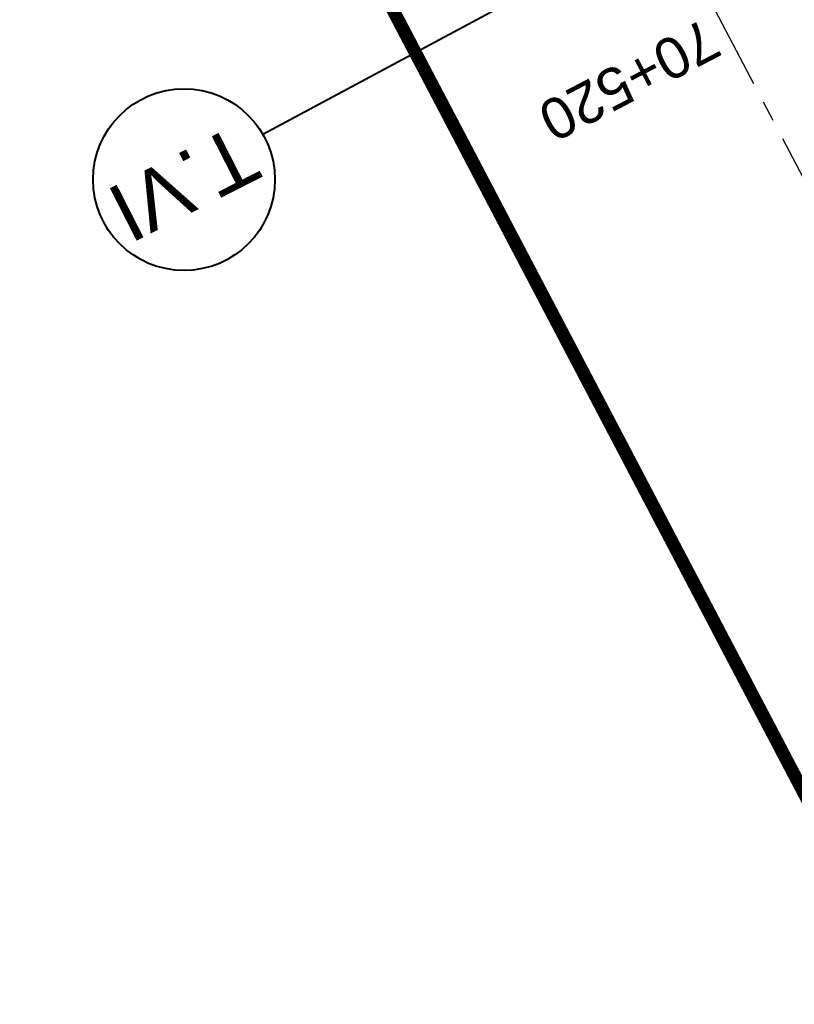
# Model space of a CAD drawing. Header units: metres. Extents: x 7529682 to 7533711, y 5721195 to 5727842.
# Tile 22 of 232: x 7531568 to 7531592, y 5724193 to 5724223. Entities that reach past the tile are written whole.
import ezdxf
from ezdxf.enums import TextEntityAlignment as Align

# ---------------------------------------------------------------- set-up
doc = ezdxf.new("R2010")
doc.units = ezdxf.units.M
for name, pattern in [('817-dzialki-09-05-04$0$HIDDEN', [0.375, 0.25, -0.125]), ('ACAD_ISO05W100', [33, 24, -3, 0, -3, 0, -3]), ('CENTER', [50.800000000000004, 31.75, -6.35, 6.35, -6.35])]:
    doc.linetypes.add(name, pattern=pattern)
doc.layers.add('C-DROGI-SYTUACJA-ETYKIETY', color=7, linetype='Continuous')
doc.layers.add('D-hatch-pobocza', color=131, linetype='Continuous')
for name, color, linetype, lineweight, true_color in [('D-hatch-ciag-pieszo-rowerowy', 7, 'Continuous', 13, 0xff9f80), ('D-LR-etap-III', 7, '817-dzialki-09-05-04$0$HIDDEN', 50, 0x00008f), ('D-typowe', 7, 'Continuous', 40, 0x0061c2)]:
    doc.layers.add(name, color=color, linetype=linetype, lineweight=lineweight, true_color=true_color)
doc.layers.add('D-oś', color=10, linetype='CENTER', lineweight=30)
doc.layers.add('D-pas-drogowy', color=7, linetype='ACAD_ISO05W100', lineweight=50)
doc.styles.get("Standard").update_dxf_attribs({"font": 'arial.ttf'})
pattern_1 = [(45, (0, 0), (-0.3367596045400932, 0.3367596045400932), []), (135, (0, 0), (-0.3367596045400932, -0.3367596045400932), [])]

msp = doc.modelspace()

# ---------------------------------------------------------------- hatches: boundary and pattern name
at = {"layer": 'D-hatch-ciag-pieszo-rowerowy'}
h = msp.add_hatch(dxfattribs=at)
h.set_pattern_fill('ANSI37', color=256, scale=0.15, style=0)
h.set_pattern_definition(pattern_1)
edge = h.paths.add_edge_path()
edge.add_line((7531611.850669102, 5724194.891773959), (7531614.792923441, 5724196.435476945))
edge.add_line((7531614.792923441, 5724196.435476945), (7531608.229481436, 5724205.006951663))
edge.add_arc((7531630.063519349, 5724221.725946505), 27.50000000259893, 207.7245952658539, 217.442392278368, ccw=False)
edge.add_line((7531605.720684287, 5724208.932339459), (7531593.236041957, 5724232.687296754))
edge.add_line((7531593.236041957, 5724232.687296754), (7531571.713156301, 5724273.71477667))
edge.add_line((7531571.713156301, 5724273.71477667), (7531563.059394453, 5724290.221480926))
edge.add_line((7531563.059394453, 5724290.221480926), (7531560.262448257, 5724290.175655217))
edge.add_line((7531560.262448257, 5724290.175655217), (7531571.622883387, 5724268.506080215))
edge.add_line((7531571.622883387, 5724268.506080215), (7531593.146646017, 5724227.476930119))
edge.add_line((7531593.146646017, 5724227.476930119), (7531605.631288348, 5724203.721972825))
edge.add_arc((7531632.187108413, 5724217.678635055), 29.99999999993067, 207.7245952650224, 217.4423922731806)
edge.add_line((7531608.368157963, 5724199.439731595), (7531611.850669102, 5724194.891773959))
at = {"layer": 'D-hatch-pobocza'}
h = msp.add_hatch(dxfattribs=at)
h.set_pattern_fill('ANSI37', color=256, scale=0.15, style=0)
h.set_pattern_definition(pattern_1)
h.paths.add_polyline_path([(7531607.891778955, 5724199.074953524, -0.04242732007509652), (7531605.100171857, 5724203.442839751), (7531592.615319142, 5724227.198197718), (7531571.091482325, 5724268.227489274), (7531558.466772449, 5724292.308617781), (7531533.230230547, 5724340.482613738), (7531517.651861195, 5724370.197543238), (7531516.434946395, 5724369.562363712), (7531531.900107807, 5724339.93328556), (7531557.226635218, 5724291.658956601), (7531569.851546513, 5724267.577443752), (7531591.375556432, 5724226.547822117), (7531608.842498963, 5724193.312870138), (7531611.311824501, 5724194.608572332)])

# ---------------------------------------------------------------- linework, layer by layer
at = {"layer": 'D-LR-etap-III', "ltscale": 10, "flags": 128}
msp.add_lwpolyline([(7531750.474471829, 5723895.103125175, 0.4, 0.4, 0), (7531750.505, 5723895.13, 0.4, 0.4, 0), (7531682.71, 5724022.92, 0.4, 0.4, 0), (7531619.177023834, 5724147.203692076, 0.4, 0.4, 0), (7531592.308960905, 5724198.48863389, 0.4, 0.4, 0), (7531553.263875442, 5724272.918564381, 0.4, 0.4, 0), (7531504.019999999, 5724366.79, 0.4, 0.4, 0), (7531482.09, 5724407.62, 0.4, 0.4, 0), (7531412.350402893, 5724541.182759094, 0.4, 0.4, 0), (7531388.463669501, 5724586.929768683, 0.4, 0.4, 0), (7531345.12, 5724669.94, 0.4, 0.4, 0), (7531127.66, 5725081.67, 0.4, 0.4, 0), (7531059.253139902, 5725211.040795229, 0.4, 0.4, 0), (7531008.007244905, 5725307.953830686, 0.4, 0.4, 0), (7530964.181635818, 5725390.835555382, 0.4, 0.4, 0), (7530914.557354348, 5725484.683561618, 0.4, 0.4, 0), (7530865.243241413, 5725577.493975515, 0.4, 0.4, 0), (7530840.085257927, 5725624.058651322, 0.4, 0.4, 0), (7530802.559525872, 5725694.924584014, 0.4, 0.4, 0), (7530755.54, 5725787.51, 0.4, 0.4, 0), (7530708.717810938, 5725876.303221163, 0.4, 0.4, 0), (7530695.12, 5725902.09, 0.4, 0.4, 0), (7530642.91397006, 5726001.07839487, 0.4, 0.4, 0), (7530634.934723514, 5726016.146615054, 0.4, 0.4, 0), (7530610.820000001, 5726061.929999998, 0.4, 0.4, 0), (7530610.820000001, 5726061.929999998, 0.4, 0.4, 0), (7530607.21, 5726063.51, 0.4, 0.4, 0), (7530597.42, 5726080.68, 0.4, 0.4, 0), (7530591.16, 5726088.44, 0.4, 0.4, 0), (7530581.28, 5726107.21, 0.4, 0.4, 0), (7530571.29, 5726130.56, 0.4, 0.4, 0), (7530549.554994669, 5726171.527317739, 0.4, 0.4, 0), (7530531.014309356, 5726206.473807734, 0.4, 0.4, 0), (7530516.461208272, 5726236.016618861, 0.4, 0.4, 0), (7530500.798929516, 5726266.141265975, 0.4, 0.4, 0), (7530491.349999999, 5726283.94, 0.4, 0.4, 0), (7530482.4, 5726303.41, 0.4, 0.4, 0), (7530482.4, 5726303.41, 0.4, 0.4, 0), (7530450.41, 5726357.28, 0.4, 0.4, 0), (7530397.759396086, 5726458.499907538, 0.4, 0.4, 0), (7530334.707815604, 5726583.664702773, 0.4, 0.4, 0), (7530303.939274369, 5726645.167943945, 0.4, 0.4, 0), (7530300.509779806, 5726651.777515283, 0.4, 0.4, 0), (7530289.213532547, 5726671.966724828, 0.4, 0.4, 0), (7530281.54, 5726685.57, 0.4, 0.4, 0), (7530261.37085633, 5726724.163374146, 0.4, 0.4, 0), (7530254.03, 5726738.21, 0.4, 0.4, 0), (7530197.219999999, 5726845.06, 0.4, 0.4, 0), (7530194.71, 5726849.15, 0.4, 0.4, 0), (7530195.92, 5726850.75, 0.4, 0.4, 0), (7530170.546669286, 5726892.961489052, 0.4, 0.4, 0), (7530143.174718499, 5726945.065838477, 0.4, 0.4, 0), (7530105.059999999, 5727018.32, 0.4, 0.4, 0), (7530100.059999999, 5727027.16, 0.4, 0.4, 0), (7530062.318670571, 5727099.625398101, 0.4, 0.4, 0), (7530015.378537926, 5727189.420463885, 0.4, 0.4, 0), (7529983.207960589, 5727250.206596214, 0.4, 0.4, 0), (7529953.284293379, 5727306.74720398, 0.4, 0.4, 0), (7529900.67053443, 5727406.15903814, 0.4, 0.4, 0), (7529890.630239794, 5727425.131178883, 0.4, 0.4, 0), (7529875.155383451, 5727454.426350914, 0.4, 0.4, 0), (7529857.560096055, 5727487.787346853, 0.4, 0.4, 0), (7529835.194401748, 5727530.19312405, 0.4, 0.4, 0), (7529811.740544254, 5727574.662079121, 0.4, 0.4, 0), (7529792.101859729, 5727611.922638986, 0.4, 0.4, 0), (7529768.066117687, 5727657.469613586, 0.4, 0.4, 0), (7529755.210566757, 5727682.131373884, 0.4, 0.4, 0), (7529753.309999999, 5727681.13, 0.4, 0.4, 0), (7529739.21, 5727707.77, 0.4, 0.4, 0), (7529735.394745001, 5727711.251990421, 0.4, 0.4, 0), (7529725.42, 5727730.2, 0.4, 0.4, 0), (7529723.55, 5727729.88, 0.4, 0.4, 0), (7529695.566668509, 5727782.932080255, 0.4, 0.4, 0), (7529717.67971874, 5727794.024357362, 0.4, 0.4, 0), (7529736.274870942, 5727758.647400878, 0.4, 0.4, 0), (7529736.274870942, 5727758.647400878, 0.4, 0.4, 0), (7529744.511003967, 5727750.406106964, 0.4, 0.4, 0), (7529744.511003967, 5727750.406106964, 0.4, 0.4, 0), (7529750.282568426, 5727738.549848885, 0.4, 0.4, 0), (7529777.108510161, 5727687.569424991, 0.4, 0.4, 0), (7529796.51537536, 5727651.329932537, 0.4, 0.4, 0), (7529814.937945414, 5727616.793170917, 0.4, 0.4, 0), (7529839.006722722, 5727572.303976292, 0.4, 0.4, 0), (7529860.617626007, 5727532.509108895, 0.4, 0.4, 0), (7529882.348967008, 5727491.504261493, 0.4, 0.4, 0), (7529904.865139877, 5727449.096370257, 0.4, 0.4, 0), (7529920.747384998, 5727418.884773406, 0.4, 0.4, 0), (7529946.676504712, 5727368.547487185, 0.4, 0.4, 0), (7529972.024701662, 5727320.573310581, 0.4, 0.4, 0), (7529987.740014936, 5727290.153392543, 0.4, 0.4, 0), (7529996.497385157, 5727273.661630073, 0.4, 0.4, 0), (7530017.541471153, 5727234.202689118, 0.4, 0.4, 0), (7530033.053657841, 5727204.864166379, 0.4, 0.4, 0), (7530051.622983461, 5727170.222745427, 0.4, 0.4, 0), (7530069.276612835, 5727137.015751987, 0.4, 0.4, 0), (7530089.385386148, 5727097.533639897, 0.4, 0.4, 0), (7530109.712512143, 5727060.746615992, 0.4, 0.4, 0), (7530136.769722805, 5727011.640131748, 0.4, 0.4, 0), (7530162.446686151, 5726962.743777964, 0.4, 0.4, 0), (7530187.674104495, 5726916.992101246, 0.4, 0.4, 0), (7530207.820739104, 5726879.335323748, 0.4, 0.4, 0), (7530230.625609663, 5726834.518686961, 0.4, 0.4, 0), (7530262.288093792, 5726776.61832811, 0.4, 0.4, 0), (7530277.509672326, 5726760.213143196, 0.4, 0.4, 0), (7530286.036865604, 5726744.106684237, 0.4, 0.4, 0), (7530288.097472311, 5726735.884066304, 0.4, 0.4, 0), (7530290.393870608, 5726725.046963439, 0.4, 0.4, 0), (7530296.17664807, 5726713.582980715, 0.4, 0.4, 0), (7530302.726195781, 5726701.18226779, 0.4, 0.4, 0), (7530325.685047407, 5726657.466383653, 0.4, 0.4, 0), (7530343.243978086, 5726623.648592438, 0.4, 0.4, 0), (7530360.229820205, 5726591.746871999, 0.4, 0.4, 0), (7530383.20855044, 5726548.059469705, 0.4, 0.4, 0), (7530406.017875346, 5726503.605514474, 0.4, 0.4, 0), (7530427.464919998, 5726462.620289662, 0.4, 0.4, 0), (7530447.9278544, 5726424.388014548, 0.4, 0.4, 0), (7530471.126878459, 5726379.920667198, 0.4, 0.4, 0), (7530490.501003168, 5726343.033350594, 0.4, 0.4, 0), (7530509.499458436, 5726306.733076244, 0.4, 0.4, 0), (7530529.890269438, 5726267.244072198, 0.4, 0.4, 0), (7530543.852446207, 5726238.990319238, 0.4, 0.4, 0), (7530554.808897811, 5726218.943990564, 0.4, 0.4, 0), (7530559.027108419, 5726212.223286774, 0.4, 0.4, 0), (7530563.060988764, 5726206.409670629, 0.4, 0.4, 0), (7530566.93354971, 5726200.463543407, 0.4, 0.4, 0), (7530569.771022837, 5726194.901501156, 0.4, 0.4, 0), (7530571.47319415, 5726191.282350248, 0.4, 0.4, 0), (7530572.839142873, 5726188.024533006, 0.4, 0.4, 0), (7530575.295071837, 5726182.034664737, 0.4, 0.4, 0), (7530579.736851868, 5726173.306070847, 0.4, 0.4, 0), (7530583.3, 5726167.41, 0.4, 0.4, 0), (7530593.4, 5726163.33, 0.4, 0.4, 0), (7530598.618375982, 5726155.264489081, 0.4, 0.4, 0), (7530608.258304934, 5726140.497132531, 0.4, 0.4, 0), (7530603.269999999, 5726136.83, 0.4, 0.4, 0), (7530606.53, 5726131.84, 0.4, 0.4, 0), (7530604.239057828, 5726124.21679044, 0.4, 0.4, 0), (7530605.847136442, 5726121.630127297, 0.4, 0.4, 0), (7530608.971611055, 5726116.164124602, 0.4, 0.4, 0), (7530618.114293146, 5726097.791111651, 0.4, 0.4, 0), (7530651.213125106, 5726034.959524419, 0.4, 0.4, 0), (7530670.243741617, 5725998.61095082, 0.4, 0.4, 0), (7530698.075474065, 5725945.952624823, 0.4, 0.4, 0), (7530716.505955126, 5725911.3051464, 0.4, 0.4, 0), (7530735.223454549, 5725875.667401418, 0.4, 0.4, 0), (7530752.504235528, 5725842.154920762, 0.4, 0.4, 0), (7530778.310652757, 5725793.501254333, 0.4, 0.4, 0), (7530797.499961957, 5725756.381811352, 0.4, 0.4, 0), (7530812.518974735, 5725728.28874362, 0.4, 0.4, 0), (7530820.039295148, 5725713.160404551, 0.4, 0.4, 0), (7530822.422446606, 5725710.193574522, 0.4, 0.4, 0), (7530833.154893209, 5725688.800634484, 0.4, 0.4, 0), (7530849.629354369, 5725656.158601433, 0.4, 0.4, 0), (7530867.98290276, 5725621.963939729, 0.4, 0.4, 0), (7530872.629809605, 5725612.88760475, 0.4, 0.4, 0), (7530880.354488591, 5725597.594500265, 0.4, 0.4, 0), (7530883.839446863, 5725593.389159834, 0.4, 0.4, 0), (7530891.782113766, 5725587.763349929, 0.4, 0.4, 0), (7530895.038670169, 5725584.280746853, 0.4, 0.4, 0), (7530897.033644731, 5725580.941110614, 0.4, 0.4, 0), (7530900.951646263, 5725579.945856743, 0.4, 0.4, 0), (7530904.80970798, 5725571.977328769, 0.4, 0.4, 0), (7530903.682362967, 5725568.566434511, 0.4, 0.4, 0), (7530908.900614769, 5725558.844845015, 0.4, 0.4, 0), (7530910.252030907, 5725545.671606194, 0.4, 0.4, 0), (7530912.872986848, 5725538.645543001, 0.4, 0.4, 0), (7530945.278171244, 5725478.464284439, 0.4, 0.4, 0), (7530959.692318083, 5725450.24628822, 0.4, 0.4, 0), (7531002.82670893, 5725368.192370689, 0.4, 0.4, 0), (7531044.703532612, 5725290.314293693, 0.4, 0.4, 0), (7531064.098839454, 5725253.212562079, 0.4, 0.4, 0), (7531083.010253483, 5725216.677517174, 0.4, 0.4, 0), (7531113.013137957, 5725158.465613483, 0.4, 0.4, 0), (7531137.364304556, 5725113.07076138, 0.4, 0.4, 0), (7531150.830830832, 5725086.711759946, 0.4, 0.4, 0), (7531159.745663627, 5725076.640848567, 0.4, 0.4, 0), (7531166.309999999, 5725074.58, 0.4, 0.4, 0), (7531172.29, 5725062.58, 0.4, 0.4, 0), (7531170.589828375, 5725055.605912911, 0.4, 0.4, 0), (7531173.732823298, 5725044.080706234, 0.4, 0.4, 0), (7531215.342008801, 5724964.859648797, 0.4, 0.4, 0), (7531238.054496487, 5724921.684649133, 0.4, 0.4, 0), (7531262.389821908, 5724875.282876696, 0.4, 0.4, 0), (7531295.587160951, 5724811.265731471, 0.4, 0.4, 0), (7531348.487908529, 5724712.362812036, 0.4, 0.4, 0), (7531363.740817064, 5724682.68394264, 0.4, 0.4, 0), (7531366.986905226, 5724675.865317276, 0.4, 0.4, 0), (7531382.541261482, 5724646.110625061, 0.4, 0.4, 0), (7531401.299165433, 5724610.874551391, 0.4, 0.4, 0), (7531428.964837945, 5724558.862274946, 0.4, 0.4, 0), (7531449.111202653, 5724520.397801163, 0.4, 0.4, 0), (7531477.292992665, 5724465.831467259, 0.4, 0.4, 0), (7531500.996290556, 5724421.112506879, 0.4, 0.4, 0), (7531512.121834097, 5724400.549045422, 0.4, 0.4, 0), (7531513.78163794, 5724396.757451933, 0.4, 0.4, 0), (7531526.32, 5724379.39, 0.4, 0.4, 0), (7531566.783642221, 5724302.73628205, 0.4, 0.4, 0), (7531578.579156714, 5724282.774819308, 0.4, 0.4, 0), (7531584.232619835, 5724273.111246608, 0.4, 0.4, 0), (7531590.109283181, 5724263.508189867, 0.4, 0.4, 0), (7531593.027899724, 5724258.771479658, 0.4, 0.4, 0), (7531595.711841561, 5724254.226824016, 0.4, 0.4, 0), (7531601.659976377, 5724243.898197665, 0.4, 0.4, 0), (7531606.097733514, 5724235.986407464, 0.4, 0.4, 0), (7531609.382207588, 5724230.799061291, 0.4, 0.4, 0), (7531611.580260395, 5724227.671180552, 0.4, 0.4, 0), (7531612.707802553, 5724225.86410867, 0.4, 0.4, 0), (7531618.665224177, 5724214.480919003, 0.4, 0.4, 0), (7531619.885522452, 5724212.333950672, 0.4, 0.4, 0), (7531620.931818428, 5724210.787064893, 0.4, 0.4, 0), (7531623.518605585, 5724207.111542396, 0.4, 0.4, 0), (7531626.143926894, 5724203.61306897, 0.4, 0.4, 0), (7531632.022984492, 5724196.485954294, 0.4, 0.4, 0), (7531653.949089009, 5724152.617641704, 0.4, 0.4, 0), (7531656.750690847, 5724143.103797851, 0.4, 0.4, 0), (7531659.61440691, 5724133.254504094, 0.4, 0.4, 0), (7531661.627147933, 5724128.646047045, 0.4, 0.4, 0.01093811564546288), (7531674.314987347, 5724101.43546424, 0.4, 0.4, 0), (7531685.137626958, 5724081.408252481, 0.4, 0.4, 0), (7531692.159945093, 5724066.277333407, 0.4, 0.4, 0), (7531699.662164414, 5724051.388120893, 0.4, 0.4, 0), (7531704.480624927, 5724040.808561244, 0.4, 0.4, 0), (7531704.480624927, 5724040.808561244, 0.4, 0.4, 0), (7531704.401251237, 5724037.368913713, 0.4, 0.4, 0), (7531720.383609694, 5724003.441317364, 0.4, 0.4, 0), (7531728.79890528, 5723986.206298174, 0.4, 0.4, 0), (7531733.237926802, 5723977.192631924, 0.4, 0.4, 0), (7531736.750027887, 5723969.505210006, 0.4, 0.4, 0), (7531737.336143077, 5723968.518916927, 0.4, 0.4, 0), (7531738.285051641, 5723967.699360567, 0.4, 0.4, 0), (7531742.180915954, 5723962.346428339, 0.4, 0.4, 0), (7531744.286141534, 5723958.615526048, 0.4, 0.4, 0), (7531755.393260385, 5723944.192617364, 0.4, 0.4, 0), (7531758.69, 5723936.76, 0.4, 0.4, 0), (7531780.08, 5723929.25, 0.4, 0.4, 0), (7531792.611989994, 5723906.337708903, 0.4, 0.4, 0), (7531792.611989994, 5723906.337708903, 0.4, 0.4, 0), (7531756.962094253, 5723883.055323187, 0.4, 0.4, 0), (7531750.46, 5723895.130000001, 0.4, 0.4, 0), (7531750.46, 5723895.130000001, 0, 0, 0)], format="xyseb", dxfattribs=at)
at = {"layer": 'D-oś', "ltscale": 0.1}
msp.add_lwpolyline([(7531812.380848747, 5723798.616780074), (7531655.397024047, 5724097.899918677), (7531637.916099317, 5724130.379189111), (7531626.885633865, 5724151.399455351), (7531613.784040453, 5724176.372042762), (7531606.905700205, 5724189.474794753), (7531588.276149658, 5724224.921883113), (7531566.751706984, 5724265.952329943), (7531554.126292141, 5724290.034803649), (7531528.890461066, 5724338.207443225), (7531488.682972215, 5724414.901138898), (7531465.30154836, 5724459.447768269)], dxfattribs=at)
at = {"layer": 'D-pas-drogowy', "ltscale": 0.2, "flags": 128}
msp.add_lwpolyline([(7531633.018560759, 5724182.834272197, 0.4, 0.4, 0), (7531617.558899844, 5724211.608162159, 0.4, 0.4, 0), (7531566.783642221, 5724302.73628205, 0.4, 0.4, 0), (7531538.419082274, 5724356.469679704, 0.4, 0.4, 0), (7531526.32, 5724379.39, 0.4, 0.4, 0), (7531516.102085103, 5724393.607319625, 0.4, 0.4, 0.001485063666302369), (7531513.78037409, 5724396.837773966, 0.4, 0.4, 0), (7531501.87, 5724413.41, 0.4, 0.4, 0), (7531474.926107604, 5724464.507896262, 0.4, 0.4, 0), (7531446.200436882, 5724518.992313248, 0.4, 0.4, 0), (7531424.962185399, 5724559.262257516, 0.4, 0.4, 0), (7531398.444460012, 5724609.565801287, 0.4, 0.4, 0), (7531379.647455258, 5724645.216004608, 0.4, 0.4, 0), (7531365.23, 5724672.56, 0.4, 0.4, 0), (7531341.305752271, 5724717.915356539, 0.4, 0.4, 0), (7531312.899996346, 5724771.788898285, 0.4, 0.4, 0), (7531292.590923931, 5724810.306502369, 0.4, 0.4, 0), (7531259.391619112, 5724873.271351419, 0.4, 0.4, 0), (7531233.740401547, 5724921.922582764, 0.4, 0.4, 0), (7531203.072738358, 5724980.092044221, 0.4, 0.4, 0), (7531173.471398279, 5725036.225177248, 0.4, 0.4, 0), (7531168.269999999, 5725046.09, 0.4, 0.4, 0), (7531172.29, 5725062.58, 0.4, 0.4, 0), (7531166.309999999, 5725074.58, 0.4, 0.4, 0), (7531150.32, 5725079.6, 0.4, 0.4, 0), (7531141.5, 5725096.43, 0.4, 0.4, 0), (7531109.311735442, 5725157.814415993, 0.4, 0.4, 0), (7531086.641300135, 5725201.047918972, 0.4, 0.4, 0), (7531059.198258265, 5725253.383662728, 0.4, 0.4, 0), (7531028.206828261, 5725312.48946212, 0.4, 0.4, 0), (7530999.104694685, 5725367.990143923, 0.4, 0.4, 0), (7530956.247527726, 5725449.724815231, 0.4, 0.4, 0), (7530924.397774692, 5725510.463768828, 0.4, 0.4, 0), (7530897.509999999, 5725561.74, 0.4, 0.4, 0), (7530894.46, 5725566.14, 0.4, 0.4, 0), (7530892.16, 5725570.49, 0.4, 0.4, 0), (7530869.362688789, 5725613.307018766, 0.4, 0.4, 0), (7530861.693971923, 5725627.704613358, 0.4, 0.4, 0), (7530852.74, 5725644.52, 0.4, 0.4, 0), (7530831.509999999, 5725684.2, 0.4, 0.4, 0), (7530811.13, 5725722.52, 0.4, 0.4, 0), (7530792.3476413, 5725757.940652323, 0.4, 0.4, 0), (7530768.03, 5725803.8, 0.4, 0.4, 0), (7530748.768542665, 5725840.178507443, 0.4, 0.4, 0), (7530727.7, 5725879.97, 0.4, 0.4, 0), (7530712.0981582, 5725909.54523909, 0.4, 0.4, 0), (7530693.644105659, 5725944.645156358, 0.4, 0.4, 0), (7530665.702224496, 5725997.538976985, 0.4, 0.4, 0), (7530641.759999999, 5726042.88, 0.4, 0.4, 0), (7530616.5, 5726091.48, 0.4, 0.4, 0), (7530604.628439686, 5726114.319880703, 0.4, 0.4, -0.007762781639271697), (7530602.5, 5726118.43, 0.4, 0.4, 0), (7530603.992037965, 5726123.394821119, 0.4, 0.4, 0), (7530606.53, 5726131.84, 0.4, 0.4, 0), (7530603.269999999, 5726136.83, 0.4, 0.4, 0), (7530593.775620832, 5726151.368713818, 0.4, 0.4, 0), (7530590.202637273, 5726156.84001263, 0.4, 0.4, 0), (7530583.3, 5726167.41, 0.4, 0.4, 0), (7530580.578343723, 5726170.427567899, 0.4, 0.4, 0), (7530575.849999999, 5726175.67, 0.4, 0.4, 0), (7530569.009999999, 5726186.66, 0.4, 0.4, 0), (7530562.555322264, 5726199.189409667, 0.4, 0.4, 0), (7530555.67, 5726211.39, 0.4, 0.4, 0), (7530548.29, 5726224.23, 0.4, 0.4, 0), (7530540.58, 5726237.71, 0.4, 0.4, 0), (7530532.679999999, 5726252.65, 0.4, 0.4, 0), (7530524.059999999, 5726269.35, 0.4, 0.4, 0), (7530502.82, 5726309.91, 0.4, 0.4, 0), (7530488.83, 5726336.63, 0.4, 0.4, 0), (7530466.03, 5726380.16, 0.4, 0.4, 0), (7530438.469999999, 5726432.77, 0.4, 0.4, 0), (7530424.53, 5726459.09, 0.4, 0.4, 0), (7530401.63, 5726502.97, 0.4, 0.4, 0), (7530383.38, 5726538.06, 0.4, 0.4, 0), (7530353.969999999, 5726593.52, 0.4, 0.4, 0), (7530338.469999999, 5726622.74, 0.4, 0.4, 0), (7530322.009999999, 5726653.88, 0.4, 0.4, 0), (7530297.54, 5726700.33, 0.4, 0.4, 0), (7530287.38, 5726719.6, 0.4, 0.4, 0), (7530285.94993921, 5726722.315508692, 0.4, 0.4, 0), (7530280.259999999, 5726733.12, 0.4, 0.4, 0), (7530266.73, 5726758.74, 0.4, 0.4, 0), (7530260.42, 5726770.47, 0.4, 0.4, 0), (7530253.25, 5726783.82, 0.4, 0.4, 0), (7530244.95, 5726799.33, 0.4, 0.4, 0), (7530239.389999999, 5726808.49, 0.4, 0.4, 0), (7530238.29, 5726807.9, 0.4, 0.4, 0), (7530218.11, 5726850.67, 0.4, 0.4, 0), (7530175.906646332, 5726928.168028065, 0.4, 0.4, 0), (7530096.679999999, 5727076.15, 0.4, 0.4, 0), (7530094.679999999, 5727079.89, 0.4, 0.4, 0), (7530064.59693469, 5727135.522637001, 0.4, 0.4, 0), (7530046.730970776, 5727168.8921561, 0.4, 0.4, 0), (7530025.803045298, 5727208.461374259, 0.4, 0.4, 0), (7530012.846501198, 5727232.979315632, 0.4, 0.4, 0), (7529994.15, 5727268.45, 0.4, 0.4, 0), (7529981.670868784, 5727291.93018666, 0.4, 0.4, 0), (7529949.889999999, 5727351.73, 0.4, 0.4, 0), (7529924.75, 5727399.03, 0.4, 0.4, 0), (7529915.515824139, 5727417.099754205, 0.4, 0.4, 0), (7529885.83, 5727475.19, 0.4, 0.4, 0), (7529862.559999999, 5727519.97, 0.4, 0.4, 0), (7529852.984923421, 5727538.191086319, 0.4, 0.4, 0), (7529836.513084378, 5727569.51130111, 0.4, 0.4, 0), (7529815.36890814, 5727609.140983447, 0.4, 0.4, 0), (7529792.795203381, 5727651.247499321, 0.4, 0.4, 0), (7529774.199114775, 5727685.858348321, 0.4, 0.4, 0), (7529746.966026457, 5727736.059440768, 0.4, 0.4, 0), (7529733.92, 5727757.62, 0.4, 0.4, 0), (7529708.607472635, 5727806.388536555, 0.4, 0.4, 0), (7529688.491967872, 5727796.344621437, 0.4, 0.4, 0), (7529723.55, 5727729.88, 0.4, 0.4, 0), (7529725.42, 5727730.2, 0.4, 0.4, 0), (7529735.38, 5727711.28, 0.4, 0.4, 0), (7529739.21, 5727707.77, 0.4, 0.4, 0), (7529753.309999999, 5727681.13, 0.4, 0.4, 0), (7529755.178396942, 5727682.114424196, 0.4, 0.4, 0), (7529792.101859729, 5727611.922638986, 0.4, 0.4, 0), (7529811.740544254, 5727574.662079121, 0.4, 0.4, 0), (7529835.194401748, 5727530.19312405, 0.4, 0.4, 0), (7529857.560096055, 5727487.787346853, 0.4, 0.4, 0), (7529875.155383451, 5727454.426350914, 0.4, 0.4, 0), (7529890.630239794, 5727425.131178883, 0.4, 0.4, 0), (7529900.67053443, 5727406.15903814, 0.4, 0.4, 0), (7529953.284293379, 5727306.74720398, 0.4, 0.4, 0), (7529983.207960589, 5727250.206596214, 0.4, 0.4, 0), (7530015.378537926, 5727189.420463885, 0.4, 0.4, 0), (7530062.318670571, 5727099.625398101, 0.4, 0.4, 0), (7530100.059999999, 5727027.16, 0.4, 0.4, 0), (7530105.059999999, 5727018.32, 0.4, 0.4, 0), (7530143.174718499, 5726945.065838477, 0.4, 0.4, 0), (7530170.546669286, 5726892.961489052, 0.4, 0.4, 0), (7530195.92, 5726850.75, 0.4, 0.4, 0), (7530194.71, 5726849.15, 0.4, 0.4, 0), (7530197.219999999, 5726845.06, 0.4, 0.4, 0), (7530254.03, 5726738.21, 0.4, 0.4, 0), (7530261.37085633, 5726724.163374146, 0.4, 0.4, 0), (7530281.54, 5726685.57, 0.4, 0.4, 0), (7530289.213532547, 5726671.966724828, 0.4, 0.4, 0), (7530300.509779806, 5726651.777515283, 0.4, 0.4, 0), (7530303.939274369, 5726645.167943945, 0.4, 0.4, 0), (7530334.707815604, 5726583.664702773, 0.4, 0.4, 0), (7530397.759396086, 5726458.499907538, 0.4, 0.4, 0), (7530450.41, 5726357.28, 0.4, 0.4, 0), (7530482.4, 5726303.41, 0.4, 0.4, 0), (7530483.687990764, 5726301.003383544, 0.4, 0.4, 0), (7530491.349999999, 5726283.94, 0.4, 0.4, 0), (7530512.67, 5726243.78, 0.4, 0.4, 0), (7530529.429999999, 5726209.46, 0.4, 0.4, 0), (7530571.29, 5726130.56, 0.4, 0.4, 0), (7530581.28, 5726107.21, 0.4, 0.4, 0), (7530591.16, 5726088.44, 0.4, 0.4, 0), (7530597.42, 5726080.68, 0.4, 0.4, 0), (7530607.21, 5726063.51, 0.4, 0.4, 0), (7530610.820000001, 5726061.929999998, 0.4, 0.4, 0), (7530634.934723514, 5726016.146615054, 0.4, 0.4, 0), (7530642.91397006, 5726001.07839487, 0.4, 0.4, 0), (7530695.12, 5725902.09, 0.4, 0.4, 0), (7530708.717810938, 5725876.303221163, 0.4, 0.4, 0), (7530755.54, 5725787.51, 0.4, 0.4, 0), (7530802.559525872, 5725694.924584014, 0.4, 0.4, 0), (7530840.085257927, 5725624.058651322, 0.4, 0.4, 0), (7530865.243241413, 5725577.493975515, 0.4, 0.4, 0), (7530914.557354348, 5725484.683561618, 0.4, 0.4, 0), (7530964.181635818, 5725390.835555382, 0.4, 0.4, 0), (7531008.007244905, 5725307.953830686, 0.4, 0.4, 0), (7531059.253139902, 5725211.040795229, 0.4, 0.4, 0), (7531127.66, 5725081.67, 0.4, 0.4, 0), (7531345.12, 5724669.94, 0.4, 0.4, 0), (7531388.463669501, 5724586.929768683, 0.4, 0.4, 0), (7531412.350402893, 5724541.182759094, 0.4, 0.4, 0), (7531482.09, 5724407.62, 0.4, 0.4, 0), (7531504.019999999, 5724366.79, 0.4, 0.4, 0), (7531519.374444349, 5724337.520497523, 0.4, 0.4, 0), (7531563.748815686, 5724252.931583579, 0.4, 0.4, 0), (7531602.175111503, 5724179.681224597, 0.4, 0.4, 0), (7531619.177023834, 5724147.203692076, 0.4, 0.4, 0), (7531625.038493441, 5724135.63500206, 0.4, 0.4, 0), (7531656.796442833, 5724073.31633882, 0.4, 0.4, 0), (7531675.12, 5724037.36, 0.4, 0.4, 0), (7531682.71, 5724022.92, 0.4, 0.4, 0), (7531705.565196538, 5723979.810545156, 0.4, 0.4, 0), (7531736.605941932, 5723921.261514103, 0.4, 0.4, 0), (7531750.46, 5723895.130000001, 0.4, 0.4, 0), (7531740.769999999, 5723886.56, 0.4, 0.4, 0), (7531732.86, 5723885, 0.4, 0.4, 0), (7531722.179999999, 5723887.77, 0.4, 0.4, 0), (7531729.87, 5723862.17, 0.4, 0.4, 0), (7531742.92, 5723861.93, 0.4, 0.4, 0), (7531763.71, 5723859.52, 0.4, 0.4, 0), (7531768.42, 5723854.12, 0.4, 0.4, 0), (7531787.42, 5723817.97, 0.4, 0.4, 0), (7531795.57, 5723809.82, 0.4, 0.4, 0), (7531816.346897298, 5723819.850397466, 0.4, 0.4, 0), (7531816.346897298, 5723819.850397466, 0.4, 0.4, 0), (7531805.059999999, 5723843.23, 0.4, 0.4, 0), (7531803.61, 5723886.23, 0.4, 0.4, 0), (7531803.61, 5723886.23, 0.4, 0.4, 0), (7531780.08, 5723929.25, 0.4, 0.4, 0), (7531758.69, 5723936.76, 0.4, 0.4, 0), (7531749.3590272, 5723946.412126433, 0.4, 0.4, 0), (7531742.71, 5723953.29, 0.4, 0.4, 0), (7531735.177368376, 5723967.877529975, 0.4, 0.4, 0), (7531722.37, 5723992.68, 0.4, 0.4, 0), (7531705.041669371, 5724030.885563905, 0.4, 0.4, 0), (7531699.469999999, 5724043.17, 0.4, 0.4, 0), (7531692.69, 5724058.11, 0.4, 0.4, 0), (7531679.672010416, 5724084.016803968, 0.4, 0.4, 0), (7531674.55, 5724094.21, 0.4, 0.4, 0), (7531666.633166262, 5724114.002855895, 0.4, 0.4, 0), (7531649, 5724153.82, 0.4, 0.4, 0), (7531641.49, 5724149.34, 0.4, 0.4, 0), (7531626.04, 5724179.34, 0.4, 0.4, 0), (7531633.03, 5724182.84, 0, 0, 0)], format="xyseb", dxfattribs=at)
at = {"layer": 'D-typowe'}
msp.add_lwpolyline([(7531609.097449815, 5724237.484772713), (7531575.369728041, 5724219.403467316)], dxfattribs=at)
msp.add_circle((7531572.960438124, 5724218.023208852), 2.776651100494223, dxfattribs=at)

# ---------------------------------------------------------------- texts
at = {"layer": 'C-DROGI-SYTUACJA-ETYKIETY', "color": 2}
msp.add_text('70+520', height=1.25, rotation=207.7245930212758, dxfattribs=at).set_placement((7531588.873758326, 5724222.978725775))
at = {"layer": 'D-typowe'}
msp.add_text('T.VI', height=1.8, rotation=206.9820085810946, dxfattribs=at).set_placement((7531572.95264197, 5724217.898400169), align=Align.MIDDLE)

doc.saveas('drawing.dxf')
